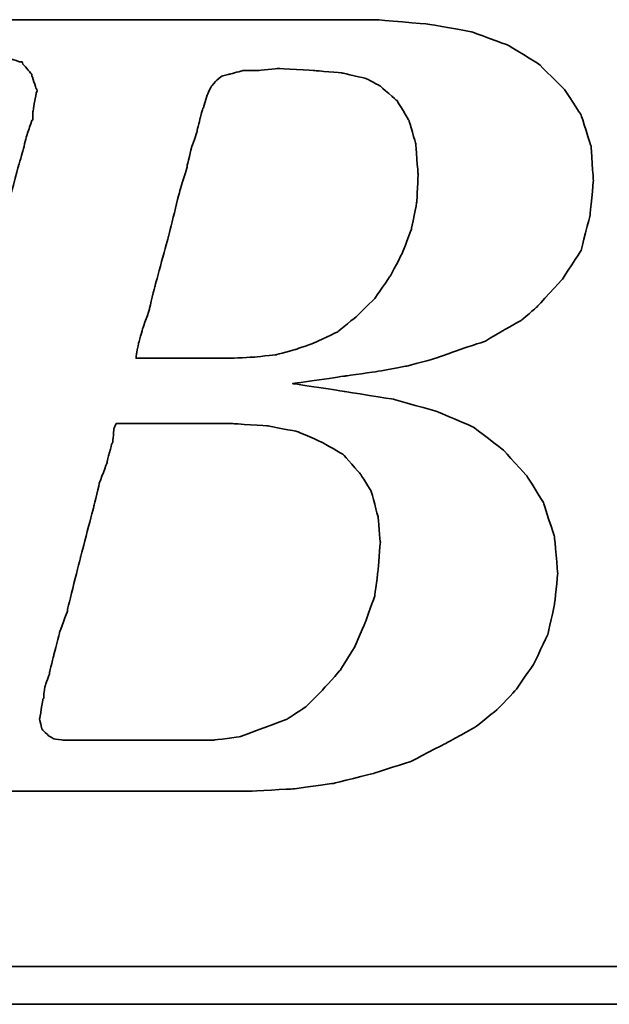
# Model space of a CAD drawing. Header units: millimetres. Extents: x 912 to 1300, y 100 to 249.
# Tile 34 of 53: x 1200.83 to 1204.37, y 143.45 to 149.36. Entities that reach past the tile are written whole.
import ezdxf

# ---------------------------------------------------------------- set-up
doc = ezdxf.new("R2010")
doc.units = ezdxf.units.MM
doc.layers.add('DIM', color=4, linetype='CONTINUOUS')
doc.layers.add('layer 1', color=7, linetype='CONTINUOUS')

# ---------------------------------------------------------------- blocks, each defined once
blk = doc.blocks.new('TBI MOTION logo(完整正式版)')
at = {"layer": 'layer 1', "color": 22, "lineweight": 35}
for points, knots in [([(-64.65375, -6.86375), (-64.65375, -6.86375), (-64.84375, -7.29625), (-64.84375, -7.29625), (-64.84375, -7.29625), (-64.84375, -7.29625), (-64.86875, -7.34375), (-64.86875, -7.34375), (-64.86875, -7.34375), (-64.86875, -7.34375), (-64.86875, -7.36875), (-64.86875, -7.36875), (-64.86875, -7.36875), (-64.86875, -7.36875), (-65.15375, -7.65375), (-65.15375, -7.65375), (-65.15375, -7.65375), (-65.15375, -7.65375), (-65.17875, -7.65375), (-65.17875, -7.65375), (-65.17875, -7.65375), (-65.17875, -7.65375), (-65.20375, -7.67875), (-65.20375, -7.67875), (-65.20375, -7.67875), (-65.20375, -7.67875), (-65.58875, -7.87125), (-65.58875, -7.87125), (-65.58875, -7.87125), (-65.58875, -7.87125), (-65.63375, -7.87125), (-65.63375, -7.87125), (-65.63375, -7.87125), (-65.63375, -7.87125), (-65.65875, -7.89375), (-65.65875, -7.89375), (-65.65875, -7.89375), (-65.65875, -7.89375), (-66.09375, -7.94375), (-66.09375, -7.94375), (-66.09375, -7.94375), (-66.09375, -7.94375), (-66.11375, -7.94375), (-66.11375, -7.94375), (-66.11375, -7.94375), (-66.11375, -7.94375), (-66.16375, -7.94375), (-66.16375, -7.94375), (-66.16375, -7.94375), (-66.16375, -7.94375), (-66.30875, -7.94375), (-66.30875, -7.94375), (-66.30875, -7.94375), (-66.30875, -7.94375), (-66.69375, -7.94375), (-66.69375, -7.94375), (-66.69375, -7.94375), (-66.69375, -7.94375), (-67.07375, -7.94375), (-67.07375, -7.94375), (-67.07375, -7.94375), (-67.07375, -7.94375), (-67.12375, -7.94375), (-67.12375, -7.94375), (-67.12375, -7.94375), (-67.12375, -7.94375), (-67.12375, -7.96625), (-67.12375, -7.96625), (-67.12375, -7.96625), (-67.12375, -7.96625), (-67.14875, -7.99125), (-67.14875, -7.99125), (-67.14875, -7.99125), (-67.14875, -7.99125), (-67.24375, -8.34875), (-67.24375, -8.34875), (-67.24375, -8.34875), (-67.24375, -8.34875), (-67.31375, -8.68625), (-67.31375, -8.68625), (-67.31375, -8.68625), (-67.31375, -8.68625), (-67.26875, -8.68625), (-67.26875, -8.68625), (-67.26875, -8.68625), (-67.26875, -8.68625), (-67.07375, -8.68625), (-67.07375, -8.68625), (-67.07375, -8.68625), (-67.07375, -8.68625), (-66.54875, -8.68625), (-66.54875, -8.68625), (-66.54875, -8.68625), (-66.54875, -8.68625), (-65.82625, -8.68625), (-65.82625, -8.68625), (-65.82625, -8.68625), (-65.82625, -8.68625), (-65.01375, -8.68625), (-65.01375, -8.68625), (-65.01375, -8.68625), (-65.01375, -8.68625), (-64.05375, -8.68625), (-64.05375, -8.68625), (-64.05375, -8.68625), (-64.05375, -8.68625), (-62.08375, -8.68625), (-62.08375, -8.68625), (-62.08375, -8.68625), (-62.08375, -8.68625), (-60.06875, -8.68625), (-60.06875, -8.68625), (-60.06875, -8.68625), (-60.06875, -8.68625), (-59.10875, -8.68625), (-59.10875, -8.68625), (-59.10875, -8.68625), (-59.10875, -8.68625), (-58.29375, -8.68625), (-58.29375, -8.68625), (-58.29375, -8.68625), (-58.29375, -8.68625), (-57.57375, -8.68625), (-57.57375, -8.68625), (-57.57375, -8.68625), (-57.57375, -8.68625), (-57.04875, -8.68625), (-57.04875, -8.68625), (-57.04875, -8.68625), (-57.04875, -8.68625), (-56.85375, -8.68625), (-56.85375, -8.68625), (-56.85375, -8.68625), (-56.85375, -8.68625), (-56.70875, -8.68625), (-56.70875, -8.68625), (-56.70875, -8.68625), (-56.70875, -8.68625), (-56.61375, -8.68625), (-56.61375, -8.68625), (-56.61375, -8.68625), (-56.61375, -8.68625), (-56.56875, -8.68625), (-56.56875, -8.68625), (-56.56875, -8.68625), (-56.56875, -8.68625), (-55.65375, -8.63875), (-55.65375, -8.63875), (-55.65375, -8.63875), (-55.65375, -8.63875), (-54.76875, -8.51875), (-54.76875, -8.51875), (-54.76875, -8.51875), (-54.76875, -8.51875), (-53.90375, -8.30375), (-53.90375, -8.30375), (-53.90375, -8.30375), (-53.90375, -8.30375), (-53.08875, -8.03875), (-53.08875, -8.03875), (-53.08875, -8.03875), (-53.08875, -8.03875), (-52.34375, -7.65375), (-52.34375, -7.65375), (-52.34375, -7.65375), (-52.34375, -7.65375), (-51.69875, -7.29625), (-51.69875, -7.29625), (-51.69875, -7.29625), (-51.69875, -7.29625), (-51.21875, -6.91125), (-51.21875, -6.91125), (-51.21875, -6.91125), (-51.21875, -6.91125), (-50.83375, -6.50375), (-50.83375, -6.50375), (-50.83375, -6.50375), (-50.83375, -6.50375), (-50.44875, -5.94875), (-50.44875, -5.94875), (-50.44875, -5.94875), (-50.44875, -5.94875), (-50.13875, -5.30375), (-50.13875, -5.30375), (-50.13875, -5.30375), (-50.13875, -5.30375), (-49.99375, -4.65375), (-49.99375, -4.65375), (-49.99375, -4.65375), (-49.99375, -4.65375), (-49.92375, -3.98375), (-49.92375, -3.98375), (-49.92375, -3.98375), (-49.92375, -3.98375), (-49.99375, -3.19374), (-49.99375, -3.19374), (-49.99375, -3.19374), (-49.99375, -3.19374), (-50.23374, -2.44874), (-50.23374, -2.44874), (-50.23374, -2.44874), (-50.23374, -2.44874), (-50.59375, -1.87374), (-50.59375, -1.87374), (-50.59375, -1.87374), (-50.59375, -1.87374), (-51.09875, -1.31874), (-51.09875, -1.31874), (-51.09875, -1.31874), (-51.09875, -1.31874), (-51.74375, -0.81875), (-51.74375, -0.81875), (-51.74375, -0.81875), (-51.74375, -0.81875), (-52.53875, -0.48125), (-52.53875, -0.48125), (-52.53875, -0.48125), (-52.53875, -0.48125), (-53.47375, -0.21875), (-53.47375, -0.21875), (-53.47375, -0.21875), (-53.47375, -0.21875), (-54.52875, -0.04874), (-54.52875, -0.04874), (-54.52875, -0.04874), (-54.52875, -0.04874), (-55.65375, 0.12125), (-55.65375, 0.12125), (-55.65375, 0.12125), (-55.65375, 0.12125), (-54.50375, 0.28624), (-54.50375, 0.28624), (-54.50375, 0.28624), (-54.50375, 0.28624), (-53.83375, 0.38124), (-53.83375, 0.38124), (-53.83375, 0.38124), (-53.83375, 0.38124), (-53.18375, 0.50125), (-53.18375, 0.50125), (-53.18375, 0.50125), (-53.18375, 0.50125), (-52.55875, 0.66874), (-52.55875, 0.66874), (-52.55875, 0.66874), (-52.55875, 0.66874), (-52.03375, 0.86124), (-52.03375, 0.86124), (-52.03375, 0.86124), (-52.03375, 0.86124), (-51.50374, 1.03124), (-51.50374, 1.03124), (-51.50374, 1.03124), (-51.50374, 1.03124), (-51.09875, 1.27125), (-51.09875, 1.27125), (-51.09875, 1.27125), (-51.09875, 1.27125), (-50.71375, 1.48624), (-50.71375, 1.48624), (-50.71375, 1.48624), (-50.71375, 1.48624), (-50.37625, 1.77625), (-50.37625, 1.77625), (-50.37625, 1.77625), (-50.37625, 1.77625), (-49.82375, 2.37625), (-49.82375, 2.37625), (-49.82375, 2.37625), (-49.82375, 2.37625), (-49.41875, 2.99625), (-49.41875, 2.99625), (-49.41875, 2.99625), (-49.41875, 2.99625), (-49.22375, 3.76625), (-49.22375, 3.76625), (-49.22375, 3.76625), (-49.22375, 3.76625), (-49.15375, 4.50874), (-49.15375, 4.50874), (-49.15375, 4.50874), (-49.15375, 4.50874), (-49.20375, 5.25125), (-49.20375, 5.25125), (-49.20375, 5.25125), (-49.20375, 5.25125), (-49.41875, 5.92625), (-49.41875, 5.92625), (-49.41875, 5.92625), (-49.41875, 5.92625), (-49.77875, 6.47625), (-49.77875, 6.47625), (-49.77875, 6.47625), (-49.77875, 6.47625), (-50.33125, 7.02624), (-50.33125, 7.02624), (-50.33125, 7.02624), (-50.33125, 7.02624), (-51.00125, 7.43625), (-51.00125, 7.43625), (-51.00125, 7.43625), (-51.00125, 7.43625), (-51.79375, 7.72625), (-51.79375, 7.72625), (-51.79375, 7.72625), (-51.79375, 7.72625), (-52.72875, 7.89124), (-52.72875, 7.89124), (-52.72875, 7.89124), (-52.72875, 7.89124), (-53.83375, 7.98625), (-53.83375, 7.98625), (-53.83375, 7.98625), (-53.83375, 7.98625), (-53.92875, 7.98625), (-53.92875, 7.98625), (-53.92875, 7.98625), (-53.92875, 7.98625), (-54.26375, 7.98625), (-54.26375, 7.98625), (-54.26375, 7.98625), (-54.26375, 7.98625), (-54.74375, 7.98625), (-54.74375, 7.98625), (-54.74375, 7.98625), (-54.74375, 7.98625), (-55.36875, 7.98625), (-55.36875, 7.98625), (-55.36875, 7.98625), (-55.36875, 7.98625), (-56.13375, 7.98625), (-56.13375, 7.98625), (-56.13375, 7.98625), (-56.13375, 7.98625), (-56.94875, 7.98625), (-56.94875, 7.98625), (-56.94875, 7.98625), (-56.94875, 7.98625), (-58.77625, 7.98625), (-58.77625, 7.98625), (-58.77625, 7.98625), (-58.77625, 7.98625), (-60.59875, 7.98625), (-60.59875, 7.98625), (-60.59875, 7.98625), (-60.59875, 7.98625), (-61.41375, 7.98625), (-61.41375, 7.98625), (-61.41375, 7.98625), (-61.41375, 7.98625), (-62.17875, 7.98625), (-62.17875, 7.98625), (-62.17875, 7.98625), (-62.17875, 7.98625), (-62.80375, 7.98625), (-62.80375, 7.98625), (-62.80375, 7.98625), (-62.80375, 7.98625), (-63.30625, 7.98625), (-63.30625, 7.98625), (-63.30625, 7.98625), (-63.30625, 7.98625), (-63.57375, 7.98625), (-63.57375, 7.98625), (-63.57375, 7.98625), (-63.57375, 7.98625), (-63.57375, 7.96375), (-63.57375, 7.96375), (-63.57375, 7.96375), (-63.57375, 7.96375), (-63.59875, 7.94125), (-63.59875, 7.94125), (-63.59875, 7.94125), (-63.59875, 7.94125), (-63.69375, 7.55625), (-63.69375, 7.55625), (-63.69375, 7.55625), (-63.69375, 7.55625), (-63.76375, 7.24624), (-63.76375, 7.24624), (-63.76375, 7.24624), (-63.76375, 7.24624), (-63.23875, 7.24624), (-63.23875, 7.24624), (-63.23875, 7.24624), (-63.23875, 7.24624), (-62.75875, 7.24624), (-62.75875, 7.24624), (-62.75875, 7.24624), (-62.75875, 7.24624), (-62.61125, 7.24624), (-62.61125, 7.24624), (-62.61125, 7.24624), (-62.61125, 7.24624), (-62.56625, 7.24624), (-62.56625, 7.24624), (-62.56625, 7.24624), (-62.56625, 7.24624), (-62.22875, 7.24624), (-62.22875, 7.24624), (-62.22875, 7.24624), (-62.22875, 7.24624), (-62.20375, 7.24624), (-62.20375, 7.24624), (-62.20375, 7.24624), (-62.20375, 7.24624), (-62.17875, 7.21875), (-62.17875, 7.21875), (-62.17875, 7.21875), (-62.17875, 7.21875), (-61.96375, 7.17125), (-61.96375, 7.17125), (-61.96375, 7.17125), (-61.96375, 7.17125), (-61.72375, 7.12624), (-61.72375, 7.12624), (-61.72375, 7.12624), (-61.72375, 7.12624), (-61.70375, 7.12624), (-61.70375, 7.12624), (-61.70375, 7.12624), (-61.70375, 7.12624), (-61.55875, 7.07624), (-61.55875, 7.07624), (-61.55875, 7.07624), (-61.55875, 7.07624), (-61.50875, 7.07624), (-61.50875, 7.07624), (-61.50875, 7.07624), (-61.50875, 7.07624), (-61.48375, 7.02624), (-61.48375, 7.02624), (-61.48375, 7.02624), (-61.48375, 7.02624), (-61.31875, 6.83375), (-61.31875, 6.83375), (-61.31875, 6.83375), (-61.31875, 6.83375), (-61.29375, 6.81125), (-61.29375, 6.81125), (-61.29375, 6.81125), (-61.29375, 6.81125), (-61.29375, 6.78625), (-61.29375, 6.78625), (-61.29375, 6.78625), (-61.29375, 6.78625), (-61.19875, 6.50124), (-61.19875, 6.50124), (-61.19875, 6.50124), (-61.19875, 6.50124), (-61.17375, 6.45124), (-61.17375, 6.45124), (-61.17375, 6.45124), (-61.17375, 6.45124), (-61.19875, 6.40625), (-61.19875, 6.40625), (-61.19875, 6.40625), (-61.19875, 6.40625), (-61.26875, 5.99624), (-61.26875, 5.99624), (-61.26875, 5.99624), (-61.26875, 5.99624), (-61.26875, 5.85125), (-61.26875, 5.85125), (-61.26875, 5.85125), (-61.26875, 5.85125), (-61.26875, 5.82625), (-61.26875, 5.82625), (-61.26875, 5.82625), (-61.26875, 5.82625), (-61.29375, 5.80625), (-61.29375, 5.80625), (-61.29375, 5.80625), (-61.29375, 5.80625), (-61.34125, 5.66125), (-61.34125, 5.66125), (-61.34125, 5.66125), (-61.34125, 5.66125), (-61.41375, 5.44625), (-61.41375, 5.44625), (-61.41375, 5.44625), (-61.41375, 5.44625), (-61.48375, 5.15625), (-61.48375, 5.15625), (-61.48375, 5.15625), (-61.48375, 5.15625), (-61.58375, 4.82124), (-61.58375, 4.82124), (-61.58375, 4.82124), (-61.58375, 4.82124), (-61.79875, 4.00375), (-61.79875, 4.00375), (-61.79875, 4.00375), (-61.79875, 4.00375), (-62.05875, 2.99625), (-62.05875, 2.99625), (-62.05875, 2.99625), (-62.05875, 2.99625), (-62.34875, 1.91625), (-62.34875, 1.91625), (-62.34875, 1.91625), (-62.34875, 1.91625), (-62.97375, -0.41124), (-62.97375, -0.41124), (-62.97375, -0.41124), (-62.97375, -0.41124), (-63.59875, -2.75875), (-63.59875, -2.75875), (-63.59875, -2.75875), (-63.59875, -2.75875), (-63.88375, -3.86374), (-63.88375, -3.86374), (-63.88375, -3.86374), (-63.88375, -3.86374), (-64.14875, -4.82374), (-64.14875, -4.82374), (-64.14875, -4.82374), (-64.14875, -4.82374), (-64.36375, -5.64125), (-64.36375, -5.64125), (-64.36375, -5.64125), (-64.36375, -5.64125), (-64.43625, -5.97625), (-64.43625, -5.97625), (-64.43625, -5.97625), (-64.43625, -5.97625), (-64.50875, -6.28625), (-64.50875, -6.28625), (-64.50875, -6.28625), (-64.50875, -6.28625), (-64.50875, -6.30875), (-64.50875, -6.30875), (-64.50875, -6.30875), (-64.50875, -6.30875), (-64.57875, -6.50375), (-64.57875, -6.50375), (-64.57875, -6.50375), (-64.57875, -6.50375), (-64.62875, -6.69625), (-64.62875, -6.69625), (-64.62875, -6.69625), (-64.62875, -6.69625), (-64.62875, -6.76875), (-64.62875, -6.76875), (-64.62875, -6.76875), (-64.62875, -6.76875), (-64.62875, -6.81375), (-64.62875, -6.81375), (-64.62875, -6.81375), (-64.62875, -6.81375), (-64.62875, -6.83875), (-64.62875, -6.83875), (-64.62875, -6.83875), (-64.62875, -6.83875), (-64.65375, -6.86375), (-64.65375, -6.86375)], [0, 0, 0, 0, 0.00719424, 0.00719424, 0.00719424, 0.00719425, 0.01438849, 0.01438849, 0.01438849, 0.0143885, 0.02158273, 0.02158273, 0.02158273, 0.02158274, 0.02877698, 0.02877698, 0.02877698, 0.02877699, 0.03597122, 0.03597122, 0.03597122, 0.03597123, 0.04316547, 0.04316547, 0.04316547, 0.04316548, 0.05035971, 0.05035971, 0.05035971, 0.05035972, 0.05755396, 0.05755396, 0.05755396, 0.05755397, 0.0647482, 0.0647482, 0.0647482, 0.06474821, 0.07194245, 0.07194245, 0.07194245, 0.07194246, 0.07913669, 0.07913669, 0.07913669, 0.0791367, 0.08633094, 0.08633094, 0.08633094, 0.08633095, 0.09352518, 0.09352518, 0.09352518, 0.09352519, 0.10071942, 0.10071942, 0.10071942, 0.10071943, 0.10791367, 0.10791367, 0.10791367, 0.10791368, 0.11510791, 0.11510791, 0.11510791, 0.11510792, 0.12230216, 0.12230216, 0.12230216, 0.12230217, 0.1294964, 0.1294964, 0.1294964, 0.12949641, 0.13669065, 0.13669065, 0.13669065, 0.13669066, 0.14388489, 0.14388489, 0.14388489, 0.1438849, 0.15107914, 0.15107914, 0.15107914, 0.15107915, 0.15827338, 0.15827338, 0.15827338, 0.15827339, 0.16546763, 0.16546763, 0.16546763, 0.16546764, 0.17266187, 0.17266187, 0.17266187, 0.17266188, 0.17985612, 0.17985612, 0.17985612, 0.17985613, 0.18705036, 0.18705036, 0.18705036, 0.18705037, 0.1942446, 0.1942446, 0.1942446, 0.19424461, 0.20143885, 0.20143885, 0.20143885, 0.20143886, 0.20863309, 0.20863309, 0.20863309, 0.2086331, 0.21582734, 0.21582734, 0.21582734, 0.21582735, 0.22302158, 0.22302158, 0.22302158, 0.22302159, 0.23021583, 0.23021583, 0.23021583, 0.23021584, 0.23741007, 0.23741007, 0.23741007, 0.23741008, 0.24460432, 0.24460432, 0.24460432, 0.24460433, 0.25179856, 0.25179856, 0.25179856, 0.25179857, 0.25899281, 0.25899281, 0.25899281, 0.25899282, 0.26618705, 0.26618705, 0.26618705, 0.26618706, 0.27338129, 0.27338129, 0.27338129, 0.2733813, 0.28057554, 0.28057554, 0.28057554, 0.28057555, 0.28776978, 0.28776978, 0.28776978, 0.28776979, 0.29496403, 0.29496403, 0.29496403, 0.29496404, 0.30215827, 0.30215827, 0.30215827, 0.30215828, 0.30935252, 0.30935252, 0.30935252, 0.30935253, 0.31654676, 0.31654676, 0.31654676, 0.31654677, 0.32374101, 0.32374101, 0.32374101, 0.32374102, 0.33093525, 0.33093525, 0.33093525, 0.33093526, 0.3381295, 0.3381295, 0.3381295, 0.33812951, 0.34532374, 0.34532374, 0.34532374, 0.34532375, 0.35251799, 0.35251799, 0.35251799, 0.352518, 0.35971223, 0.35971223, 0.35971223, 0.35971224, 0.36690647, 0.36690647, 0.36690647, 0.36690648, 0.37410072, 0.37410072, 0.37410072, 0.37410073, 0.38129496, 0.38129496, 0.38129496, 0.38129497, 0.38848921, 0.38848921, 0.38848921, 0.38848922, 0.39568345, 0.39568345, 0.39568345, 0.39568346, 0.4028777, 0.4028777, 0.4028777, 0.40287771, 0.41007194, 0.41007194, 0.41007194, 0.41007195, 0.41726619, 0.41726619, 0.41726619, 0.4172662, 0.42446043, 0.42446043, 0.42446043, 0.42446044, 0.43165468, 0.43165468, 0.43165468, 0.43165469, 0.43884892, 0.43884892, 0.43884892, 0.43884893, 0.44604317, 0.44604317, 0.44604317, 0.44604318, 0.45323741, 0.45323741, 0.45323741, 0.45323742, 0.46043165, 0.46043165, 0.46043165, 0.46043166, 0.4676259, 0.4676259, 0.4676259, 0.46762591, 0.47482014, 0.47482014, 0.47482014, 0.47482015, 0.48201439, 0.48201439, 0.48201439, 0.4820144, 0.48920863, 0.48920863, 0.48920863, 0.48920864, 0.49640288, 0.49640288, 0.49640288, 0.49640289, 0.50359712, 0.50359712, 0.50359712, 0.50359713, 0.51079137, 0.51079137, 0.51079137, 0.51079138, 0.51798561, 0.51798561, 0.51798561, 0.51798562, 0.52517986, 0.52517986, 0.52517986, 0.52517987, 0.5323741, 0.5323741, 0.5323741, 0.53237411, 0.53956835, 0.53956835, 0.53956835, 0.53956836, 0.54676259, 0.54676259, 0.54676259, 0.5467626, 0.55395683, 0.55395683, 0.55395683, 0.55395684, 0.56115108, 0.56115108, 0.56115108, 0.56115109, 0.56834532, 0.56834532, 0.56834532, 0.56834533, 0.57553957, 0.57553957, 0.57553957, 0.57553958, 0.58273381, 0.58273381, 0.58273381, 0.58273382, 0.58992806, 0.58992806, 0.58992806, 0.58992807, 0.5971223, 0.5971223, 0.5971223, 0.59712231, 0.60431655, 0.60431655, 0.60431655, 0.60431656, 0.61151079, 0.61151079, 0.61151079, 0.6115108, 0.61870504, 0.61870504, 0.61870504, 0.61870505, 0.62589928, 0.62589928, 0.62589928, 0.62589929, 0.63309353, 0.63309353, 0.63309353, 0.63309354, 0.64028777, 0.64028777, 0.64028777, 0.64028778, 0.64748201, 0.64748201, 0.64748201, 0.64748202, 0.65467626, 0.65467626, 0.65467626, 0.65467627, 0.6618705, 0.6618705, 0.6618705, 0.66187051, 0.66906475, 0.66906475, 0.66906475, 0.66906476, 0.67625899, 0.67625899, 0.67625899, 0.676259, 0.68345324, 0.68345324, 0.68345324, 0.68345325, 0.69064748, 0.69064748, 0.69064748, 0.69064749, 0.69784173, 0.69784173, 0.69784173, 0.69784174, 0.70503597, 0.70503597, 0.70503597, 0.70503598, 0.71223022, 0.71223022, 0.71223022, 0.71223023, 0.71942446, 0.71942446, 0.71942446, 0.71942447, 0.72661871, 0.72661871, 0.72661871, 0.72661872, 0.73381295, 0.73381295, 0.73381295, 0.73381296, 0.74100719, 0.74100719, 0.74100719, 0.7410072, 0.74820144, 0.74820144, 0.74820144, 0.74820145, 0.75539568, 0.75539568, 0.75539568, 0.75539569, 0.76258993, 0.76258993, 0.76258993, 0.76258994, 0.76978417, 0.76978417, 0.76978417, 0.76978418, 0.77697842, 0.77697842, 0.77697842, 0.77697843, 0.78417266, 0.78417266, 0.78417266, 0.78417267, 0.79136691, 0.79136691, 0.79136691, 0.79136692, 0.79856115, 0.79856115, 0.79856115, 0.79856116, 0.8057554, 0.8057554, 0.8057554, 0.80575541, 0.81294964, 0.81294964, 0.81294964, 0.81294965, 0.82014388, 0.82014388, 0.82014388, 0.82014389, 0.82733813, 0.82733813, 0.82733813, 0.82733814, 0.83453237, 0.83453237, 0.83453237, 0.83453238, 0.84172662, 0.84172662, 0.84172662, 0.84172663, 0.84892086, 0.84892086, 0.84892086, 0.84892087, 0.85611511, 0.85611511, 0.85611511, 0.85611512, 0.86330935, 0.86330935, 0.86330935, 0.86330936, 0.8705036, 0.8705036, 0.8705036, 0.87050361, 0.87769784, 0.87769784, 0.87769784, 0.87769785, 0.88489209, 0.88489209, 0.88489209, 0.8848921, 0.89208633, 0.89208633, 0.89208633, 0.89208634, 0.89928058, 0.89928058, 0.89928058, 0.89928059, 0.90647482, 0.90647482, 0.90647482, 0.90647483, 0.91366906, 0.91366906, 0.91366906, 0.91366907, 0.92086331, 0.92086331, 0.92086331, 0.92086332, 0.92805755, 0.92805755, 0.92805755, 0.92805756, 0.9352518, 0.9352518, 0.9352518, 0.93525181, 0.94244604, 0.94244604, 0.94244604, 0.94244605, 0.94964029, 0.94964029, 0.94964029, 0.9496403, 0.95683453, 0.95683453, 0.95683453, 0.95683454, 0.96402878, 0.96402878, 0.96402878, 0.96402879, 0.97122302, 0.97122302, 0.97122302, 0.97122303, 0.97841727, 0.97841727, 0.97841727, 0.97841728, 0.98561151, 0.98561151, 0.98561151, 0.98561152, 0.99280576, 0.99280576, 0.99280576, 0.99280577, 1, 1, 1, 1]), ([(-57.50375, 6.35625), (-57.50375, 6.35625), (-57.57375, 6.11625), (-57.57375, 6.11625), (-57.57375, 6.11625), (-57.57375, 6.11625), (-57.57375, 6.09125), (-57.57375, 6.09125), (-57.57375, 6.09125), (-57.57375, 6.09125), (-57.59875, 6.06625), (-57.59875, 6.06625), (-57.59875, 6.06625), (-57.59875, 6.06625), (-57.64875, 5.87625), (-57.64875, 5.87625), (-57.64875, 5.87625), (-57.64875, 5.87625), (-57.71875, 5.58875), (-57.71875, 5.58875), (-57.71875, 5.58875), (-57.71875, 5.58875), (-57.71875, 5.56625), (-57.71875, 5.56625), (-57.71875, 5.56625), (-57.71875, 5.56625), (-57.83875, 5.23125), (-57.83875, 5.23125), (-57.83875, 5.23125), (-57.83875, 5.23125), (-57.93625, 4.82124), (-57.93625, 4.82124), (-57.93625, 4.82124), (-57.93625, 4.82124), (-57.93625, 4.79624), (-57.93625, 4.79624), (-57.93625, 4.79624), (-57.93625, 4.79624), (-58.07875, 4.34125), (-58.07875, 4.34125), (-58.07875, 4.34125), (-58.07875, 4.34125), (-58.34375, 3.28625), (-58.34375, 3.28625), (-58.34375, 3.28625), (-58.34375, 3.28625), (-58.62875, 2.23124), (-58.62875, 2.23124), (-58.62875, 2.23124), (-58.62875, 2.23124), (-58.74875, 1.75125), (-58.74875, 1.75125), (-58.74875, 1.75125), (-58.74875, 1.75125), (-58.74875, 1.72625), (-58.74875, 1.72625), (-58.74875, 1.72625), (-58.74875, 1.72625), (-58.89375, 1.31625), (-58.89375, 1.31625), (-58.89375, 1.31625), (-58.89375, 1.31625), (-58.98875, 0.98124), (-58.98875, 0.98124), (-58.98875, 0.98124), (-58.98875, 0.98124), (-59.03875, 0.71625), (-59.03875, 0.71625), (-59.03875, 0.71625), (-59.03875, 0.71625), (-59.03875, 0.66874), (-59.03875, 0.66874), (-59.03875, 0.66874), (-59.03875, 0.66874), (-58.91875, 0.66874), (-58.91875, 0.66874), (-58.91875, 0.66874), (-58.91875, 0.66874), (-58.53375, 0.66874), (-58.53375, 0.66874), (-58.53375, 0.66874), (-58.53375, 0.66874), (-58.10375, 0.66874), (-58.10375, 0.66874), (-58.10375, 0.66874), (-58.10375, 0.66874), (-57.66875, 0.66874), (-57.66875, 0.66874), (-57.66875, 0.66874), (-57.66875, 0.66874), (-57.33375, 0.66874), (-57.33375, 0.66874), (-57.33375, 0.66874), (-57.33375, 0.66874), (-57.09375, 0.66874), (-57.09375, 0.66874), (-57.09375, 0.66874), (-57.09375, 0.66874), (-56.99875, 0.66874), (-56.99875, 0.66874), (-56.99875, 0.66874), (-56.99875, 0.66874), (-56.49375, 0.69374), (-56.49375, 0.69374), (-56.49375, 0.69374), (-56.49375, 0.69374), (-56.01375, 0.74374), (-56.01375, 0.74374), (-56.01375, 0.74374), (-56.01375, 0.74374), (-55.58375, 0.86124), (-55.58375, 0.86124), (-55.58375, 0.86124), (-55.58375, 0.86124), (-55.17375, 1.00624), (-55.17375, 1.00624), (-55.17375, 1.00624), (-55.17375, 1.00624), (-54.67375, 1.24625), (-54.67375, 1.24625), (-54.67375, 1.24625), (-54.67375, 1.24625), (-54.26375, 1.58124), (-54.26375, 1.58124), (-54.26375, 1.58124), (-54.26375, 1.58124), (-53.87875, 1.96374), (-53.87875, 1.96374), (-53.87875, 1.96374), (-53.87875, 1.96374), (-53.54375, 2.44625), (-53.54375, 2.44625), (-53.54375, 2.44625), (-53.54375, 2.44625), (-53.27875, 2.95125), (-53.27875, 2.95125), (-53.27875, 2.95125), (-53.27875, 2.95125), (-53.08875, 3.45124), (-53.08875, 3.45124), (-53.08875, 3.45124), (-53.08875, 3.45124), (-52.96875, 4.05124), (-52.96875, 4.05124), (-52.96875, 4.05124), (-52.96875, 4.05124), (-52.94375, 4.65125), (-52.94375, 4.65125), (-52.94375, 4.65125), (-52.94375, 4.65125), (-52.99375, 5.30125), (-52.99375, 5.30125), (-52.99375, 5.30125), (-52.99375, 5.30125), (-53.13875, 5.80625), (-53.13875, 5.80625), (-53.13875, 5.80625), (-53.13875, 5.80625), (-53.39875, 6.23625), (-53.39875, 6.23625), (-53.39875, 6.23625), (-53.39875, 6.23625), (-53.75875, 6.54875), (-53.75875, 6.54875), (-53.75875, 6.54875), (-53.75875, 6.54875), (-54.07375, 6.71625), (-54.07375, 6.71625), (-54.07375, 6.71625), (-54.07375, 6.71625), (-54.57375, 6.83375), (-54.57375, 6.83375), (-54.57375, 6.83375), (-54.57375, 6.83375), (-55.17375, 6.88625), (-55.17375, 6.88625), (-55.17375, 6.88625), (-55.17375, 6.88625), (-55.96875, 6.93125), (-55.96875, 6.93125), (-55.96875, 6.93125), (-55.96875, 6.93125), (-56.39875, 6.88625), (-56.39875, 6.88625), (-56.39875, 6.88625), (-56.39875, 6.88625), (-56.42125, 6.88625), (-56.42125, 6.88625), (-56.42125, 6.88625), (-56.42125, 6.88625), (-56.73375, 6.88625), (-56.73375, 6.88625), (-56.73375, 6.88625), (-56.73375, 6.88625), (-56.99875, 6.81125), (-56.99875, 6.81125), (-56.99875, 6.81125), (-56.99875, 6.81125), (-57.02375, 6.81125), (-57.02375, 6.81125), (-57.02375, 6.81125), (-57.02375, 6.81125), (-57.18875, 6.76625), (-57.18875, 6.76625), (-57.18875, 6.76625), (-57.18875, 6.76625), (-57.30875, 6.66625), (-57.30875, 6.66625), (-57.30875, 6.66625), (-57.30875, 6.66625), (-57.40875, 6.54875), (-57.40875, 6.54875), (-57.40875, 6.54875), (-57.40875, 6.54875), (-57.50375, 6.35625), (-57.50375, 6.35625)], [0, 0, 0, 0, 0.01851852, 0.01851852, 0.01851852, 0.01851853, 0.03703704, 0.03703704, 0.03703704, 0.03703705, 0.05555556, 0.05555556, 0.05555556, 0.05555557, 0.07407407, 0.07407407, 0.07407407, 0.07407408, 0.09259259, 0.09259259, 0.09259259, 0.0925926, 0.11111111, 0.11111111, 0.11111111, 0.11111112, 0.12962963, 0.12962963, 0.12962963, 0.12962964, 0.14814815, 0.14814815, 0.14814815, 0.14814816, 0.16666667, 0.16666667, 0.16666667, 0.16666668, 0.18518519, 0.18518519, 0.18518519, 0.1851852, 0.2037037, 0.2037037, 0.2037037, 0.20370371, 0.22222222, 0.22222222, 0.22222222, 0.22222223, 0.24074074, 0.24074074, 0.24074074, 0.24074075, 0.25925926, 0.25925926, 0.25925926, 0.25925927, 0.27777778, 0.27777778, 0.27777778, 0.27777779, 0.2962963, 0.2962963, 0.2962963, 0.29629631, 0.31481481, 0.31481481, 0.31481481, 0.31481482, 0.33333333, 0.33333333, 0.33333333, 0.33333334, 0.35185185, 0.35185185, 0.35185185, 0.35185186, 0.37037037, 0.37037037, 0.37037037, 0.37037038, 0.38888889, 0.38888889, 0.38888889, 0.3888889, 0.40740741, 0.40740741, 0.40740741, 0.40740742, 0.42592593, 0.42592593, 0.42592593, 0.42592594, 0.44444444, 0.44444444, 0.44444444, 0.44444445, 0.46296296, 0.46296296, 0.46296296, 0.46296297, 0.48148148, 0.48148148, 0.48148148, 0.48148149, 0.5, 0.5, 0.5, 0.50000001, 0.51851852, 0.51851852, 0.51851852, 0.51851853, 0.53703704, 0.53703704, 0.53703704, 0.53703705, 0.55555556, 0.55555556, 0.55555556, 0.55555557, 0.57407407, 0.57407407, 0.57407407, 0.57407408, 0.59259259, 0.59259259, 0.59259259, 0.5925926, 0.61111111, 0.61111111, 0.61111111, 0.61111112, 0.62962963, 0.62962963, 0.62962963, 0.62962964, 0.64814815, 0.64814815, 0.64814815, 0.64814816, 0.66666667, 0.66666667, 0.66666667, 0.66666668, 0.68518519, 0.68518519, 0.68518519, 0.6851852, 0.7037037, 0.7037037, 0.7037037, 0.70370371, 0.72222222, 0.72222222, 0.72222222, 0.72222223, 0.74074074, 0.74074074, 0.74074074, 0.74074075, 0.75925926, 0.75925926, 0.75925926, 0.75925927, 0.77777778, 0.77777778, 0.77777778, 0.77777779, 0.7962963, 0.7962963, 0.7962963, 0.79629631, 0.81481481, 0.81481481, 0.81481481, 0.81481482, 0.83333333, 0.83333333, 0.83333333, 0.83333334, 0.85185185, 0.85185185, 0.85185185, 0.85185186, 0.87037037, 0.87037037, 0.87037037, 0.87037038, 0.88888889, 0.88888889, 0.88888889, 0.8888889, 0.90740741, 0.90740741, 0.90740741, 0.90740742, 0.92592593, 0.92592593, 0.92592593, 0.92592594, 0.94444444, 0.94444444, 0.94444444, 0.94444445, 0.96296296, 0.96296296, 0.96296296, 0.96296297, 0.98148148, 0.98148148, 0.98148148, 0.98148149, 1, 1, 1, 1]), ([(-61.03125, -6.57375), (-61.03125, -6.57375), (-61.03125, -6.67125), (-61.03125, -6.67125), (-61.03125, -6.67125), (-61.03125, -6.67125), (-61.05375, -6.69625), (-61.05375, -6.69625), (-61.05375, -6.69625), (-61.05375, -6.69625), (-61.12375, -7.12875), (-61.12375, -7.12875), (-61.12375, -7.12875), (-61.12375, -7.12875), (-61.07875, -7.34375), (-61.07875, -7.34375), (-61.07875, -7.34375), (-61.07875, -7.34375), (-60.93375, -7.48875), (-60.93375, -7.48875), (-60.93375, -7.48875), (-60.93375, -7.48875), (-60.81375, -7.55625), (-60.81375, -7.55625), (-60.81375, -7.55625), (-60.81375, -7.55625), (-60.62375, -7.58375), (-60.62375, -7.58375), (-60.62375, -7.58375), (-60.62375, -7.58375), (-60.30875, -7.58375), (-60.30875, -7.58375), (-60.30875, -7.58375), (-60.30875, -7.58375), (-59.97375, -7.58375), (-59.97375, -7.58375), (-59.97375, -7.58375), (-59.97375, -7.58375), (-59.87875, -7.58375), (-59.87875, -7.58375), (-59.87875, -7.58375), (-59.87875, -7.58375), (-59.63625, -7.58375), (-59.63625, -7.58375), (-59.63625, -7.58375), (-59.63625, -7.58375), (-58.96875, -7.58375), (-58.96875, -7.58375), (-58.96875, -7.58375), (-58.96875, -7.58375), (-58.29375, -7.58375), (-58.29375, -7.58375), (-58.29375, -7.58375), (-58.29375, -7.58375), (-58.05375, -7.58375), (-58.05375, -7.58375), (-58.05375, -7.58375), (-58.05375, -7.58375), (-57.98375, -7.58375), (-57.98375, -7.58375), (-57.98375, -7.58375), (-57.98375, -7.58375), (-57.35875, -7.58375), (-57.35875, -7.58375), (-57.35875, -7.58375), (-57.35875, -7.58375), (-56.78375, -7.50875), (-56.78375, -7.50875), (-56.78375, -7.50875), (-56.78375, -7.50875), (-56.27875, -7.31875), (-56.27875, -7.31875), (-56.27875, -7.31875), (-56.27875, -7.31875), (-55.77375, -7.12875), (-55.77375, -7.12875), (-55.77375, -7.12875), (-55.77375, -7.12875), (-55.36875, -6.86375), (-55.36875, -6.86375), (-55.36875, -6.86375), (-55.36875, -6.86375), (-55.00875, -6.50375), (-55.00875, -6.50375), (-55.00875, -6.50375), (-55.00875, -6.50375), (-54.62375, -6.06875), (-54.62375, -6.06875), (-54.62375, -6.06875), (-54.62375, -6.06875), (-54.31375, -5.56875), (-54.31375, -5.56875), (-54.31375, -5.56875), (-54.31375, -5.56875), (-54.07375, -5.01625), (-54.07375, -5.01625), (-54.07375, -5.01625), (-54.07375, -5.01625), (-53.87875, -4.46374), (-53.87875, -4.46374), (-53.87875, -4.46374), (-53.87875, -4.46374), (-53.80875, -3.91375), (-53.80875, -3.91375), (-53.80875, -3.91375), (-53.80875, -3.91375), (-53.75875, -3.31375), (-53.75875, -3.31375), (-53.75875, -3.31375), (-53.75875, -3.31375), (-53.80875, -2.75875), (-53.80875, -2.75875), (-53.80875, -2.75875), (-53.80875, -2.75875), (-53.95375, -2.20875), (-53.95375, -2.20875), (-53.95375, -2.20875), (-53.95375, -2.20875), (-54.19375, -1.82625), (-54.19375, -1.82625), (-54.19375, -1.82625), (-54.19375, -1.82625), (-54.55375, -1.41875), (-54.55375, -1.41875), (-54.55375, -1.41875), (-54.55375, -1.41875), (-55.00875, -1.15125), (-55.00875, -1.15125), (-55.00875, -1.15125), (-55.00875, -1.15125), (-55.56125, -0.91375), (-55.56125, -0.91375), (-55.56125, -0.91375), (-55.56125, -0.91375), (-56.18125, -0.79375), (-56.18125, -0.79375), (-56.18125, -0.79375), (-56.18125, -0.79375), (-56.94875, -0.74374), (-56.94875, -0.74374), (-56.94875, -0.74374), (-56.94875, -0.74374), (-56.99875, -0.74374), (-56.99875, -0.74374), (-56.99875, -0.74374), (-56.99875, -0.74374), (-57.09375, -0.74374), (-57.09375, -0.74374), (-57.09375, -0.74374), (-57.09375, -0.74374), (-57.38375, -0.74374), (-57.38375, -0.74374), (-57.38375, -0.74374), (-57.38375, -0.74374), (-57.76875, -0.74374), (-57.76875, -0.74374), (-57.76875, -0.74374), (-57.76875, -0.74374), (-58.24625, -0.74374), (-58.24625, -0.74374), (-58.24625, -0.74374), (-58.24625, -0.74374), (-58.72875, -0.74374), (-58.72875, -0.74374), (-58.72875, -0.74374), (-58.72875, -0.74374), (-59.20875, -0.74374), (-59.20875, -0.74374), (-59.20875, -0.74374), (-59.20875, -0.74374), (-59.46875, -0.74374), (-59.46875, -0.74374), (-59.46875, -0.74374), (-59.46875, -0.74374), (-59.51625, -0.83875), (-59.51625, -0.83875), (-59.51625, -0.83875), (-59.51625, -0.83875), (-59.54375, -1.15125), (-59.54375, -1.15125), (-59.54375, -1.15125), (-59.54375, -1.15125), (-59.56375, -1.17874), (-59.56375, -1.17874), (-59.56375, -1.17874), (-59.56375, -1.17874), (-59.66375, -1.55875), (-59.66375, -1.55875), (-59.66375, -1.55875), (-59.66375, -1.55875), (-59.66375, -1.58375), (-59.66375, -1.58375), (-59.66375, -1.58375), (-59.66375, -1.58375), (-59.82875, -2.01874), (-59.82875, -2.01874), (-59.82875, -2.01874), (-59.82875, -2.01874), (-59.94875, -2.52125), (-59.94875, -2.52125), (-59.94875, -2.52125), (-59.94875, -2.52125), (-60.23875, -3.62375), (-60.23875, -3.62375), (-60.23875, -3.62375), (-60.23875, -3.62375), (-60.52375, -4.77624), (-60.52375, -4.77624), (-60.52375, -4.77624), (-60.52375, -4.77624), (-60.52375, -4.79874), (-60.52375, -4.79874), (-60.52375, -4.79874), (-60.52375, -4.79874), (-60.69125, -5.25375), (-60.69125, -5.25375), (-60.69125, -5.25375), (-60.69125, -5.25375), (-60.81375, -5.73625), (-60.81375, -5.73625), (-60.81375, -5.73625), (-60.81375, -5.73625), (-60.90875, -6.11875), (-60.90875, -6.11875), (-60.90875, -6.11875), (-60.90875, -6.11875), (-60.90875, -6.14375), (-60.90875, -6.14375), (-60.90875, -6.14375), (-60.90875, -6.14375), (-61.00375, -6.40875), (-61.00375, -6.40875), (-61.00375, -6.40875), (-61.00375, -6.40875), (-61.03125, -6.57375), (-61.03125, -6.57375)], [0, 0, 0, 0, 0.01694915, 0.01694915, 0.01694915, 0.01694916, 0.03389831, 0.03389831, 0.03389831, 0.03389832, 0.05084746, 0.05084746, 0.05084746, 0.05084747, 0.06779661, 0.06779661, 0.06779661, 0.06779662, 0.08474576, 0.08474576, 0.08474576, 0.08474577, 0.10169492, 0.10169492, 0.10169492, 0.10169493, 0.11864407, 0.11864407, 0.11864407, 0.11864408, 0.13559322, 0.13559322, 0.13559322, 0.13559323, 0.15254237, 0.15254237, 0.15254237, 0.15254238, 0.16949153, 0.16949153, 0.16949153, 0.16949154, 0.18644068, 0.18644068, 0.18644068, 0.18644069, 0.20338983, 0.20338983, 0.20338983, 0.20338984, 0.22033898, 0.22033898, 0.22033898, 0.22033899, 0.23728814, 0.23728814, 0.23728814, 0.23728815, 0.25423729, 0.25423729, 0.25423729, 0.2542373, 0.27118644, 0.27118644, 0.27118644, 0.27118645, 0.28813559, 0.28813559, 0.28813559, 0.2881356, 0.30508475, 0.30508475, 0.30508475, 0.30508476, 0.3220339, 0.3220339, 0.3220339, 0.32203391, 0.33898305, 0.33898305, 0.33898305, 0.33898306, 0.3559322, 0.3559322, 0.3559322, 0.35593221, 0.37288136, 0.37288136, 0.37288136, 0.37288137, 0.38983051, 0.38983051, 0.38983051, 0.38983052, 0.40677966, 0.40677966, 0.40677966, 0.40677967, 0.42372881, 0.42372881, 0.42372881, 0.42372882, 0.44067797, 0.44067797, 0.44067797, 0.44067798, 0.45762712, 0.45762712, 0.45762712, 0.45762713, 0.47457627, 0.47457627, 0.47457627, 0.47457628, 0.49152542, 0.49152542, 0.49152542, 0.49152543, 0.50847458, 0.50847458, 0.50847458, 0.50847459, 0.52542373, 0.52542373, 0.52542373, 0.52542374, 0.54237288, 0.54237288, 0.54237288, 0.54237289, 0.55932203, 0.55932203, 0.55932203, 0.55932204, 0.57627119, 0.57627119, 0.57627119, 0.5762712, 0.59322034, 0.59322034, 0.59322034, 0.59322035, 0.61016949, 0.61016949, 0.61016949, 0.6101695, 0.62711864, 0.62711864, 0.62711864, 0.62711865, 0.6440678, 0.6440678, 0.6440678, 0.64406781, 0.66101695, 0.66101695, 0.66101695, 0.66101696, 0.6779661, 0.6779661, 0.6779661, 0.67796611, 0.69491525, 0.69491525, 0.69491525, 0.69491526, 0.71186441, 0.71186441, 0.71186441, 0.71186442, 0.72881356, 0.72881356, 0.72881356, 0.72881357, 0.74576271, 0.74576271, 0.74576271, 0.74576272, 0.76271186, 0.76271186, 0.76271186, 0.76271187, 0.77966102, 0.77966102, 0.77966102, 0.77966103, 0.79661017, 0.79661017, 0.79661017, 0.79661018, 0.81355932, 0.81355932, 0.81355932, 0.81355933, 0.83050847, 0.83050847, 0.83050847, 0.83050848, 0.84745763, 0.84745763, 0.84745763, 0.84745764, 0.86440678, 0.86440678, 0.86440678, 0.86440679, 0.88135593, 0.88135593, 0.88135593, 0.88135594, 0.89830508, 0.89830508, 0.89830508, 0.89830509, 0.91525424, 0.91525424, 0.91525424, 0.91525425, 0.93220339, 0.93220339, 0.93220339, 0.9322034, 0.94915254, 0.94915254, 0.94915254, 0.94915255, 0.96610169, 0.96610169, 0.96610169, 0.9661017, 0.98305085, 0.98305085, 0.98305085, 0.98305086, 1, 1, 1, 1]), ([(75.90875, -9.47875), (75.90875, -9.47875), (75.90875, -12.28625), (75.90875, -12.28625), (75.90875, -12.28625), (75.90875, -12.28625), (75.90875, -12.47875), (75.90875, -12.47875), (75.90875, -12.47875), (75.90875, -12.47875), (75.71625, -12.47875), (75.71625, -12.47875), (75.71625, -12.47875), (75.71625, -12.47875), (-88.32875, -12.47875), (-88.32875, -12.47875), (-88.32875, -12.47875), (-88.32875, -12.47875), (-88.32875, -13.29375), (-88.32875, -13.29375), (-88.32875, -13.29375), (-88.32875, -13.29375), (82.89125, -13.29375), (82.89125, -13.29375), (82.89125, -13.29375), (82.89125, -13.29375), (75.90875, -9.47875), (75.90875, -9.47875)], [0, 0, 0, 0, 0.14285714, 0.14285714, 0.14285714, 0.14285715, 0.28571429, 0.28571429, 0.28571429, 0.2857143, 0.42857143, 0.42857143, 0.42857143, 0.42857144, 0.57142857, 0.57142857, 0.57142857, 0.57142858, 0.71428571, 0.71428571, 0.71428571, 0.71428572, 0.85714286, 0.85714286, 0.85714286, 0.85714287, 1, 1, 1, 1])]:
    blk.add_open_spline(points, degree=3, knots=knots, dxfattribs=at)

msp = doc.modelspace()

# ---------------------------------------------------------------- block references
at = {"layer": 'DIM', "color": 7, "xscale": 0.2778823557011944, "yscale": 0.2778823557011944, "zscale": 0.2778823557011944}
msp.add_blockref('TBI MOTION logo(完整正式版)', (1217.9369, 147.1403), dxfattribs=at)

doc.saveas('drawing.dxf')
